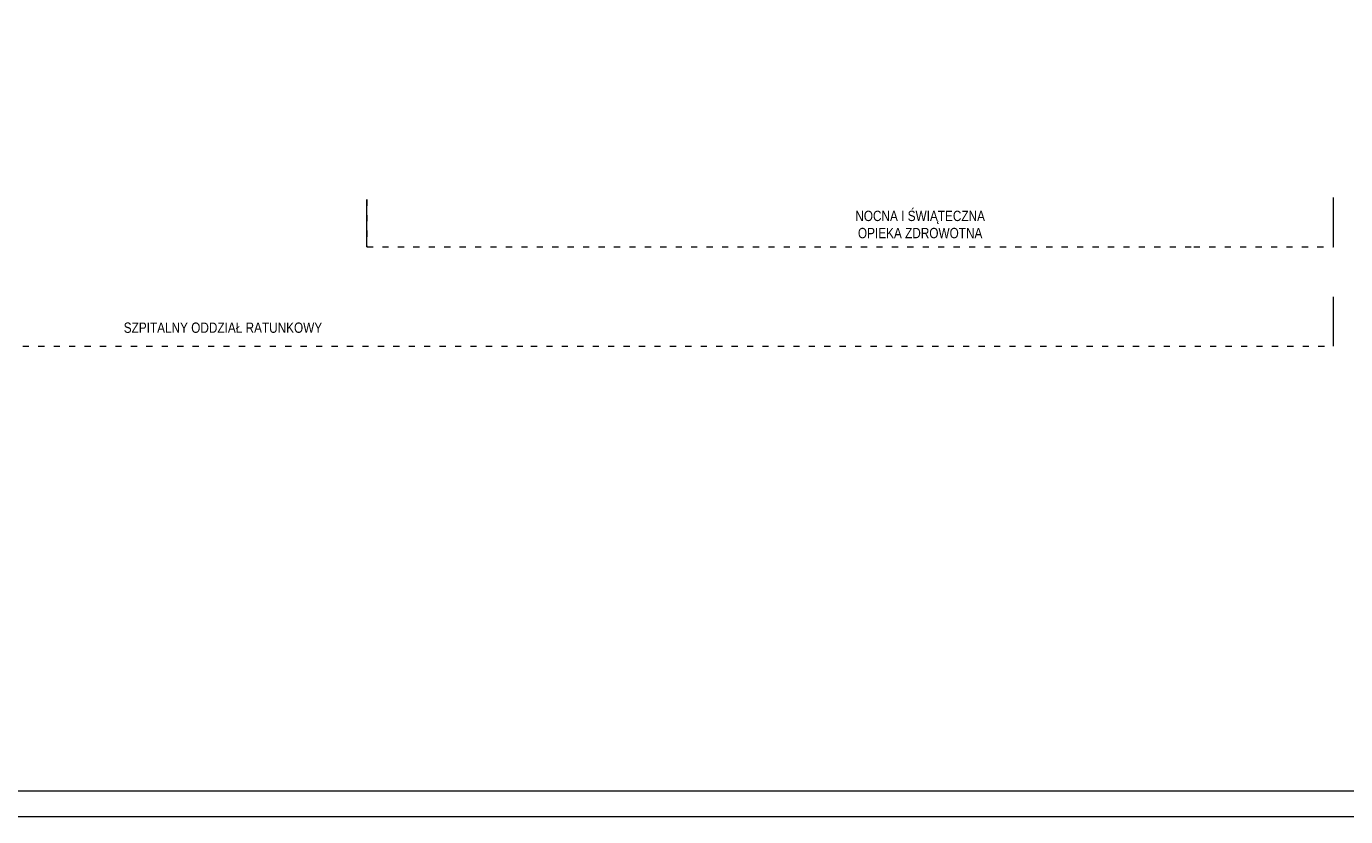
# Model space of a CAD drawing. Header units: millimetres. Extents: x -1413 to 4627, y 0 to 12711.
# Tile 66 of 247: x 775 to 3339, y 4301 to 5837. Entities that reach past the tile are written whole.
import ezdxf

# ---------------------------------------------------------------- set-up
doc = ezdxf.new("R2010")
doc.units = ezdxf.units.MM
doc.linetypes.add('ACAD_ISO03W100', pattern=[30, 12, -18])
doc.layers.add('A-AREA-IDEN', color=7, linetype='Continuous', lineweight=9)
doc.layers.add('SQ_Opisy', color=7, linetype='Continuous', lineweight=18)
doc.styles.add('Arial Narrow_2', font='ARIALN.TTF', dxfattribs={"height": 20})

msp = doc.modelspace()

# ---------------------------------------------------------------- linework, layer by layer
at = {"layer": 'A-AREA-IDEN', "linetype": 'ACAD_ISO03W100'}
for points in [[(1437.4, 5500.3), (1437.4, 5408.7), (3044.3, 5408.7)], [(3316, 5408.7), (3316, 5504.6)], [(3044.3, 5408.7), (3316, 5408.7)], [(-911.5, 5306.9), (-911.5, 5215.2), (1756, 5215.2), (3316, 5215.2), (3316, 5311.2)]]:
    msp.add_lwpolyline(points, dxfattribs=at)
at = {"layer": 'A-AREA-IDEN'}
for points in [[(1437.4, 5408.7), (1437.4, 5500.3)], [(3316, 5408.7), (3316, 5504.6)], [(3316, 5215.2), (3316, 5311.2)]]:
    msp.add_lwpolyline(points, dxfattribs=at)
at = {"layer": 'SQ_Opisy', "color": 7, "lineweight": 9, "true_color": 0xf7f7f7}
msp.add_lwpolyline([(-1413.2, 4301.1), (4626.8, 4301.1), (4626.8, 12711.1), (-1413.2, 12711.1)], close=True, dxfattribs=at)
at = {"layer": 'SQ_Opisy', "lineweight": 9}
msp.add_lwpolyline([(-1213.2, 4351.1), (4576.8, 4351.1), (4576.8, 12661.1), (-1213.2, 12661.1)], close=True, dxfattribs=at)

# ---------------------------------------------------------------- texts
at = {"layer": 'A-AREA-IDEN', "char_height": 20, "attachment_point": 5, "style": 'Arial Narrow_2'}
for s, insert, width in [('NOCNA I ŚWIĄTECZNA OPIEKA ZDROWOTNA', (2512.4, 5451.9), 329.121), ('SZPITALNY ODDZIAŁ RATUNKOWY', (1157.5, 5251.3), 1384.097)]:
    msp.add_mtext(s, dxfattribs=dict(at, insert=insert, width=width))

doc.saveas('drawing.dxf')
